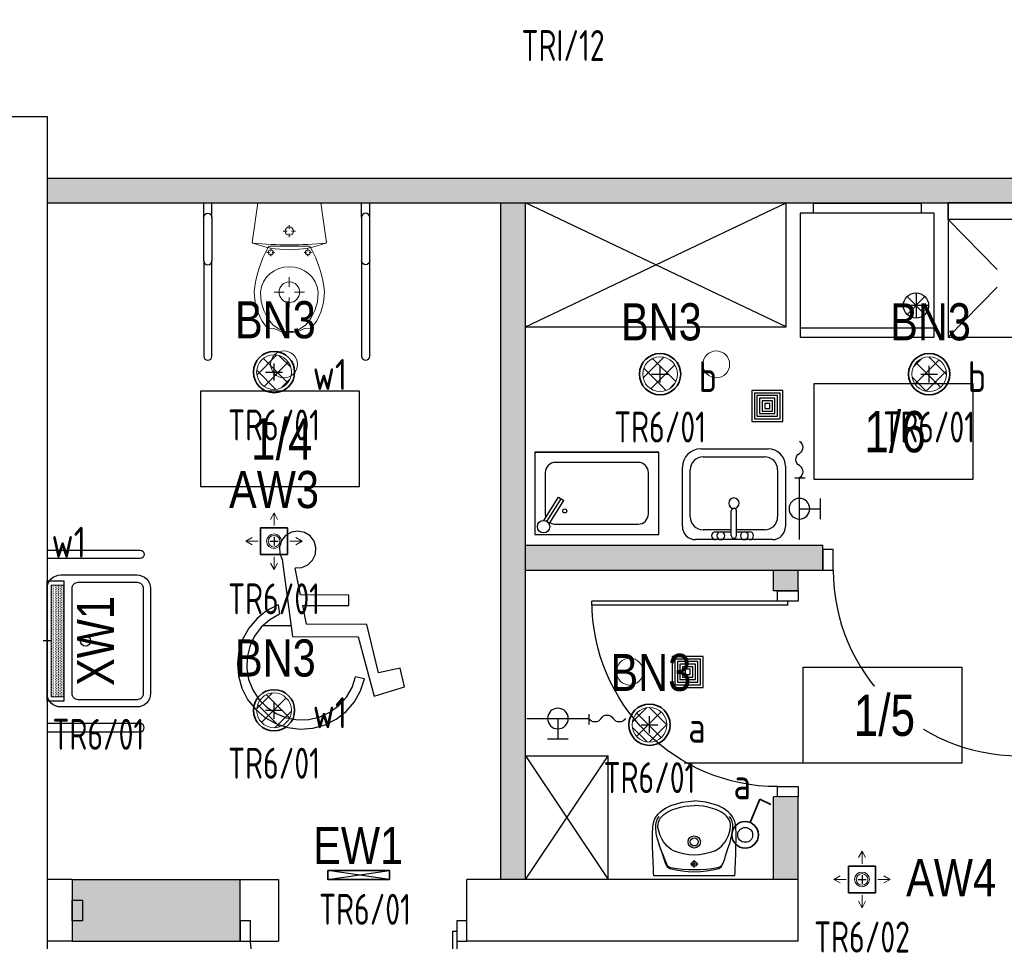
# Model space of a CAD drawing. Header units: millimetres. Extents: x -2994 to 13921, y -9859 to 2415.
# Tile 9 of 47: x -237 to 240, y -1223 to -776. Entities that reach past the tile are written whole.
import ezdxf
from ezdxf.enums import TextEntityAlignment as Align
from ezdxf.lldxf.tags import DXFTag

# ---------------------------------------------------------------- set-up
doc = ezdxf.new("R2010")
doc.units = ezdxf.units.MM
doc.linetypes.add('CENTER', pattern=[2, 1.25, -0.25, 0.25, -0.25])
doc.layers.get('DEFPOINTS').update_dxf_attribs({"color": 253, "true_color": 0x828282})
for name, color, linetype, true_color in [('15_LINIA_CIENKA', 7, 'Continuous', 0x5e5e5e), ('A_bloki', 7, 'Continuous', 0x5e5e5e), ('A_kreskowanie', 7, 'Continuous', 0x5e5e5e), ('A_opis_pom', 7, 'Continuous', 0x5e5e5e), ('A_sc_istn', 253, 'Continuous', 0x828282), ('A_sc_proj', 7, 'Continuous', 0x5e5e5e), ('A_stolarka', 7, 'Continuous', 0x5e5e5e), ('MUREK', 7, 'Continuous', 0x5e5e5e), ('W', 7, 'CENTER', 0x5e5e5e)]:
    doc.layers.add(name, color=color, linetype=linetype, true_color=true_color)
doc.layers.add('_HVAC', color=1, linetype='Continuous')
doc.layers.add('a_sc_nośna', color=7, linetype='Continuous', lineweight=100, true_color=0x5e5e5e)
doc.layers.add('bloki', color=7, linetype='Continuous', lineweight=13, true_color=0x5e5e5e)
for name, color, linetype, lineweight in [('IE_OŚW_numery_obwodów', 7, 'Continuous', 35), ('IE_OŚW_oprawy awaryjne', 104, 'Continuous', 35), ('IE_OŚW_oprawy podstawowe', 1, 'Continuous', 30), ('IE_OŚW_POD', 1, 'Continuous', 35), ('IE_OŚW_łączniki', 1, 'Continuous', 35), ('IE_OŚW_łączniki nr', 30, 'Continuous', 35), ('IE_OŚW_łączniki_numeracja', 30, 'Continuous', 25)]:
    doc.layers.add(name, color=color, linetype=linetype, lineweight=lineweight)
doc.styles.add('el', font='isocpeur.ttf', dxfattribs={"width": 0.8})
doc.styles.add('GENERATED_STYLE_1', font='arial.ttf')
doc.styles.add('Strzałki', font='ic-isocp.shx', dxfattribs={"width": 0.8})
tags = doc.linetypes.add('300118_49_XR_0034$0$300118_49_XR_0033$0$( Dashed )', pattern=[0.75, 0.5, -0.25]).pattern_tags.tags
tags[6:7] = [DXFTag(74, 4), DXFTag(75, 0), DXFTag(340, '0'), DXFTag(46, 1.0), DXFTag(50, 0.0), DXFTag(44, 0.0), DXFTag(45, 0.0)]
tags[4:5] = [DXFTag(74, 4), DXFTag(75, 0), DXFTag(340, '0'), DXFTag(46, 1.0), DXFTag(50, 0.0), DXFTag(44, 0.0), DXFTag(45, 0.0)]

# ---------------------------------------------------------------- blocks, each defined once
blk = doc.blocks.new('drzwiniepe')
at = {"layer": 'A_stolarka', "ltscale": 2}
for p, q in [((1098870.7, 962140.2), (1098870.7, 963140)), ((1098890.7, 962140.2), (1098890.7, 963140.2)), ((1098870.7, 962140.2), (1098890.7, 962140.2))]:
    blk.add_line(p, q, dxfattribs=at)
for points in [[(1097840.7, 962190.2), (1097890.7, 962190.2), (1097890.7, 962090.2), (1097840.7, 962090.2)], [(1098890.7, 962190.2), (1098940.7, 962190.2), (1098940.7, 962090.2), (1098890.7, 962090.2)]]:
    blk.add_lwpolyline(points, close=True, dxfattribs=at)
blk.add_arc((1098890.7, 962140.2), 1000, 90, 180, dxfattribs=at)
blk = doc.blocks.new('UMY2')
for points in [[(-25.5, 0), (25.5, 0, -0.414214), (32, -6.5), (32, -43.5, -0.414214), (25.5, -50), (-25.5, -50, -0.414214), (-32, -43.5), (-32, -6.5, -0.414214)], [(-25.5, -12), (25.5, -12, -0.414214), (28.5, -15), (28.5, -43.5, -0.414214), (25.5, -46.5), (-25.5, -46.5, -0.414214), (-28.5, -43.5), (-28.5, -15, -0.414214)]]:
    blk.add_lwpolyline(points, format="xyb", close=True)
blk.add_circle((0, -18.5), 2.5)
blk = doc.blocks.new('A$C39F57054')
at = {"layer": '15_LINIA_CIENKA', "color": 8, "lineweight": 25}
for p, q in [((21.78, 79.55), (19.47, 78.21)), ((24.42, 79.99), (21.78, 79.55)), ((27.04, 79.47), (24.42, 79.99)), ((17.79, 76.13), (16.95, 73.6)), ((19.47, 78.21), (17.79, 76.13)), ((29.31, 78.06), (27.04, 79.47)), ((30.93, 75.93), (29.31, 78.06)), ((31.69, 73.37), (30.93, 75.93)), ((16.95, 73.6), (17.06, 70.93)), ((31.5, 70.7), (31.69, 73.37)), ((17.06, 70.93), (18.1, 68.47)), ((18.1, 68.47), (22.27, 37.34)), ((28.47, 66.41), (30.38, 68.28)), ((30.38, 68.28), (31.5, 70.7)), ((25.53, 54.23), (23.33, 65.02)), ((23.35, 65.19), (26.02, 65.33)), ((26.02, 65.33), (28.47, 66.41)), ((45.01, 54.15), (25.53, 54.23)), ((45, 49.89), (45.01, 54.15)), ((11.91, 47.86), (7.93, 44.7)), ((16.44, 50.18), (11.91, 47.86)), ((16.44, 50.18), (16.95, 46.37)), ((27.96, 42.35), (26.4, 49.97)), ((26.4, 49.97), (45, 49.89)), ((7.93, 44.7), (4.64, 40.82)), ((13.02, 44.12), (9.62, 41.12)), ((16.95, 46.37), (13.02, 44.12)), ((4.64, 40.82), (2.16, 36.38)), ((9.62, 41.12), (6.9, 37.49)), ((52.21, 42.25), (27.96, 42.35)), ((57.02, 22.69), (52.21, 42.25)), ((2.16, 36.38), (0.59, 31.55)), ((6.9, 37.49), (4.97, 33.4)), ((22.27, 37.34), (48.72, 37.23)), ((48.72, 37.23), (55.24, 13.3)), ((4.97, 33.4), (3.91, 28.99)), ((0.59, 31.55), (0, 26.5)), ((3.91, 28.99), (3.76, 24.47)), ((0, 26.5), (0.4, 21.43)), ((3.76, 24.47), (4.53, 20)), ((65.68, 24.58), (57.02, 22.69)), ((67.54, 17.02), (65.68, 24.58)), ((0.4, 21.43), (1.78, 16.53)), ((4.53, 20), (6.19, 15.79)), ((46.3, 16.77), (47.74, 21.06)), ((51.37, 20.24), (47.74, 21.06)), ((49.76, 15.42), (51.37, 20.24)), ((1.78, 16.53), (4.08, 12)), ((44.01, 12.86), (46.3, 16.77)), ((55.24, 13.3), (67.54, 17.02)), ((4.08, 12), (7.23, 8)), ((6.19, 15.79), (8.66, 11.99)), ((8.66, 11.99), (11.85, 8.78)), ((40.98, 9.49), (44.01, 12.86)), ((47.25, 11), (49.76, 15.42)), ((7.23, 8), (11.09, 4.69)), ((11.85, 8.78), (15.62, 6.27)), ((37.34, 6.8), (40.98, 9.49)), ((43.92, 7.15), (47.25, 11)), ((11.09, 4.69), (15.52, 2.2)), ((15.62, 6.27), (19.83, 4.58)), ((19.83, 4.58), (24.28, 3.77)), ((28.81, 3.89), (33.22, 4.91)), ((33.22, 4.91), (37.34, 6.8)), ((35.37, 1.74), (39.91, 4.02)), ((39.91, 4.02), (43.92, 7.15)), ((15.52, 2.2), (20.35, 0.61)), ((20.35, 0.61), (25.4, 0)), ((24.28, 3.77), (28.81, 3.89)), ((25.4, 0), (30.47, 0.38)), ((30.47, 0.38), (35.37, 1.74))]:
    blk.add_line(p, q, dxfattribs=at)
at = {"layer": 'W', "color": 8, "linetype": 'Continuous', "ltscale": 4}
blk.add_line((21.69, 41.7), (10.28, 41.7), dxfattribs=at)
blk = doc.blocks.new('A$C799E3325')
at = {"layer": 'bloki', "ltscale": 0.5}
for p, q in [((-2.66, -19.14), (0, 0)), ((30.6, 0), (0, 0)), ((33.26, -19.14), (30.6, 0)), ((12.35, -13.64), (14.2, -13.64)), ((15.3, -12.54), (15.3, -10.69)), ((18.25, -13.64), (16.4, -13.64)), ((15.3, -14.74), (15.3, -16.59)), ((15.3, -21), (5.89, -21)), ((6.3, -23.32), (6.3, -22.18)), ((15.3, -21), (24.71, -21)), ((24.3, -23.32), (24.3, -22.18)), ((4.48, -24), (5.62, -24)), ((6.3, -24.68), (6.3, -25.82)), ((8.12, -24), (6.98, -24)), ((22.48, -24), (23.62, -24)), ((24.3, -24.68), (24.3, -25.82)), ((26.12, -24), (24.98, -24)), ((15.3, -35.97), (15.3, -40.71)), ((-1.7, -43.25), (-1.27, -48.2)), ((1.3, -43.25), (1.71, -47.86)), ((8.02, -43.25), (12.76, -43.25)), ((15.3, -50.53), (15.3, -45.79)), ((22.58, -43.25), (17.84, -43.25)), ((28.89, -47.86), (29.3, -43.25)), ((31.87, -48.2), (32.3, -43.25)), ((-1.27, -48.2), (-0.02, -52.9)), ((1.71, -47.86), (2.9, -52.2)), ((2.9, -52.2), (4.82, -56.02)), ((25.78, -56.02), (27.7, -52.2)), ((27.7, -52.2), (28.89, -47.86)), ((30.62, -52.9), (31.87, -48.2)), ((-0.02, -52.9), (2.01, -57.12)), ((2.01, -57.12), (4.7, -60.65)), ((4.82, -56.02), (7.35, -59.09)), ((23.25, -59.09), (25.78, -56.02)), ((25.9, -60.65), (28.59, -57.12)), ((28.59, -57.12), (30.62, -52.9)), ((4.7, -60.65), (7.93, -60.8)), ((7.35, -59.09), (10.34, -61.25)), ((7.93, -60.8), (11.52, -62.44)), ((10.34, -61.25), (13.61, -62.36)), ((16.99, -62.36), (20.27, -61.25)), ((19.08, -62.44), (22.68, -60.8)), ((20.27, -61.25), (23.25, -59.09)), ((22.68, -60.8), (25.9, -60.65)), ((11.52, -62.44), (15.3, -63)), ((13.61, -62.36), (16.99, -62.36)), ((15.3, -63), (19.08, -62.44))]:
    blk.add_line(p, q, dxfattribs=at)
for centre, radius, start, end in [((15.3, -13.64), 2.02, 0, 180), ((15.3, -13.64), 2.02, 180, 0), ((32.95, -19.12), 0.3, 275.7057, 6.2589), ((15.46, 29.35), 52.01, 249.8379, 269.8205), ((15.3, 157.52), 177.82, 264.2943, 270), ((53.99, -48.54), 55.94, 151.1085, 174.5701), ((5.89, -22), 1, 90, 151.1085), ((6.3, -24), 1.25, 0, 180), ((15.3, 157.52), 177.82, 270, 275.7057), ((15.14, 29.35), 52.01, 270.1795, 290.1621), ((24.3, -24), 1.25, 0, 180), ((24.71, -22), 1, 28.8915, 90), ((-23.39, -48.54), 55.94, 5.4299, 28.8915), ((32.96, -19.19), 0.3, 290.1621, 9.95), ((6.3, -24), 1.25, 180, 0), ((24.3, -24), 1.25, 180, 0), ((14.78, -44.53), 13.54, 87.8078, 174.564), ((15.82, -44.53), 13.54, 5.436, 92.1922), ((15.3, -43.25), 5, 0, 180), ((15.3, -43.25), 5, 180, 0)]:
    blk.add_arc(centre, radius, start, end, dxfattribs=at)
at = {"layer": 'bloki'}
for centre, start, end in [((-2.35, -19.12), 173.7411, 264.2943), ((-2.36, -19.19), 170.05, 249.8379)]:
    blk.add_arc(centre, 0.3, start, end, dxfattribs=at)
blk = doc.blocks.new('rsredg')
at = {"layer": 'A_bloki', "linetype": 'Continuous'}
for p, q in [((538293.7, -1273194.3), (538293, -1273211.6)), ((538687.2, -1273194.3), (538293.7, -1273194.3)), ((538687.2, -1273194.3), (538687.9, -1273211.6)), ((538292.4, -1273228.3), (538291, -1273264.3)), ((538293, -1273211.6), (538292.4, -1273228.3)), ((538352.4, -1273250.7), (538347, -1273265.7)), ((538359.7, -1273238.6), (538352.4, -1273250.7)), ((538472.5, -1273252.4), (538508.5, -1273252.4)), ((538490.5, -1273234.4), (538490.5, -1273270.4)), ((538621.3, -1273238.6), (538623.7, -1273242.5)), ((538623.7, -1273242.5), (538626.3, -1273247.6)), ((538626.3, -1273247.6), (538630.2, -1273256.2)), ((538630.2, -1273256.2), (538635.1, -1273269.4)), ((538687.9, -1273211.6), (538688.6, -1273228.3)), ((538688.6, -1273228.3), (538689.9, -1273264.3)), ((538289.8, -1273301.6), (538288.6, -1273337.6)), ((538291, -1273264.3), (538289.8, -1273301.6)), ((538334, -1273306), (538327.4, -1273326.2)), ((538340.8, -1273284.9), (538334, -1273306)), ((538347, -1273265.7), (538340.8, -1273284.9)), ((538635.1, -1273269.4), (538637.8, -1273277.6)), ((538637.8, -1273277.6), (538640.8, -1273286.7)), ((538640.8, -1273286.7), (538647.2, -1273306.8)), ((538689.9, -1273264.3), (538691.2, -1273301.6)), ((538691.2, -1273301.6), (538692.3, -1273337.6)), ((538288.6, -1273337.6), (538287.7, -1273370.3)), ((538321.6, -1273343.5), (538316.7, -1273358.6)), ((538327.4, -1273326.2), (538321.6, -1273343.5)), ((538349, -1273349.5), (538341.2, -1273359.9)), ((538358.4, -1273339.2), (538349, -1273349.5)), ((538368.7, -1273329.9), (538358.4, -1273339.2)), ((538379.2, -1273322.1), (538368.7, -1273329.9)), ((538389.2, -1273316.2), (538379.2, -1273322.1)), ((538591.9, -1273316.2), (538601.8, -1273322.1)), ((538601.8, -1273322.1), (538612.3, -1273329.9)), ((538612.3, -1273329.9), (538622.6, -1273339.2)), ((538622.6, -1273339.2), (538632, -1273349.5)), ((538632, -1273349.5), (538639.8, -1273359.9)), ((538647.2, -1273306.8), (538653.7, -1273326.5)), ((538653.7, -1273326.5), (538659.4, -1273343.6)), ((538659.4, -1273343.6), (538664.3, -1273358.7)), ((538692.3, -1273337.6), (538693.3, -1273370.3)), ((538287.7, -1273370.3), (538287.6, -1273400.5)), ((538287.6, -1273400.5), (538288.9, -1273429.6)), ((538306.5, -1273400.5), (538303.6, -1273429.4)), ((538312.6, -1273372.6), (538306.5, -1273400.5)), ((538316.7, -1273358.6), (538312.6, -1273372.6)), ((538325.4, -1273390.9), (538318.4, -1273411.6)), ((538334.9, -1273370.3), (538325.4, -1273390.9)), ((538341.2, -1273359.9), (538334.9, -1273370.3)), ((538639.8, -1273359.9), (538646.1, -1273370.3)), ((538646.1, -1273370.3), (538655.6, -1273390.9)), ((538655.6, -1273390.9), (538662.6, -1273411.6)), ((538664.3, -1273358.7), (538668.4, -1273372.6)), ((538668.4, -1273372.6), (538674.4, -1273400.5)), ((538674.4, -1273400.5), (538677.4, -1273429.4)), ((538693.4, -1273400.5), (538692, -1273429.6)), ((538693.3, -1273370.3), (538693.4, -1273400.5)), ((538288.9, -1273429.6), (538290.8, -1273443.9)), ((538290.8, -1273443.9), (538294.4, -1273458)), ((538303.6, -1273429.4), (538303.9, -1273443.9)), ((538303.9, -1273443.9), (538306.6, -1273457.9)), ((538315.9, -1273422.3), (538314.4, -1273433.4)), ((538314.4, -1273433.4), (538314.7, -1273444.5)), ((538314.7, -1273444.5), (538317.1, -1273455.5)), ((538318.4, -1273411.6), (538315.9, -1273422.3)), ((538662.6, -1273411.6), (538665.2, -1273422.3)), ((538666.3, -1273444.5), (538663.9, -1273455.5)), ((538665.2, -1273422.3), (538666.6, -1273433.4)), ((538666.6, -1273433.4), (538666.3, -1273444.5)), ((538677, -1273443.9), (538674.4, -1273457.9)), ((538677.4, -1273429.4), (538677, -1273443.9)), ((538690.1, -1273443.9), (538686.5, -1273458)), ((538692, -1273429.6), (538690.1, -1273443.9)), ((538294.4, -1273458), (538300, -1273471.5)), ((538300, -1273471.5), (538307.3, -1273484.1)), ((538306.6, -1273457.9), (538312.1, -1273470.9)), ((538307.3, -1273484.1), (538316.4, -1273495.5)), ((538312.1, -1273470.9), (538319.7, -1273483.2)), ((538316.4, -1273495.5), (538326.8, -1273505.8)), ((538317.1, -1273455.5), (538321.4, -1273465.8)), ((538321.4, -1273465.8), (538327.4, -1273475.3)), ((538327.4, -1273475.3), (538334.7, -1273483.9)), ((538334.7, -1273483.9), (538343.1, -1273491.5)), ((538343.1, -1273491.5), (538361.6, -1273504.3)), ((538638, -1273491.5), (538619.4, -1273504.3)), ((538646.3, -1273483.9), (538638, -1273491.5)), ((538653.7, -1273475.3), (538646.3, -1273483.9)), ((538659.7, -1273465.8), (538653.7, -1273475.3)), ((538664.6, -1273495.5), (538654.1, -1273505.8)), ((538663.9, -1273455.5), (538659.7, -1273465.8)), ((538668.8, -1273470.9), (538661.3, -1273483.2)), ((538673.6, -1273484.1), (538664.6, -1273495.5)), ((538674.4, -1273457.9), (538668.8, -1273470.9)), ((538681, -1273471.5), (538673.6, -1273484.1)), ((538686.5, -1273458), (538681, -1273471.5)), ((538326.8, -1273505.8), (538338.4, -1273514.8)), ((538338.4, -1273514.8), (538350.8, -1273522.7)), ((538350.8, -1273522.7), (538377, -1273535.1)), ((538361.6, -1273504.3), (538381.7, -1273514.1)), ((538377, -1273535.1), (538404.6, -1273544.4)), ((538381.7, -1273514.1), (538402.7, -1273521.7)), ((538402.7, -1273521.7), (538424.3, -1273527.7)), ((538404.6, -1273544.4), (538432.9, -1273551.3)), ((538424.3, -1273527.7), (538446.2, -1273532.2)), ((538446.2, -1273532.2), (538468.3, -1273534.8)), ((538468.3, -1273534.8), (538490.6, -1273535.8)), ((538512.7, -1273534.8), (538490.5, -1273535.8)), ((538534.9, -1273532.2), (538512.7, -1273534.8)), ((538556.8, -1273527.7), (538534.9, -1273532.2)), ((538576.3, -1273544.4), (538548.1, -1273551.3)), ((538578.3, -1273521.7), (538556.8, -1273527.7)), ((538603.9, -1273535.1), (538576.3, -1273544.4)), ((538599.3, -1273514.1), (538578.3, -1273521.7)), ((538619.4, -1273504.3), (538599.3, -1273514.1)), ((538630.2, -1273522.7), (538603.9, -1273535.1)), ((538642.5, -1273514.8), (538630.2, -1273522.7)), ((538654.1, -1273505.8), (538642.5, -1273514.8)), ((538432.9, -1273551.3), (538461.6, -1273555.8)), ((538461.6, -1273555.8), (538490.5, -1273557.9)), ((538519.4, -1273555.8), (538490.5, -1273557.9)), ((538548.1, -1273551.3), (538519.4, -1273555.8))]:
    blk.add_line(p, q, dxfattribs=at)
for centre, radius, start, end in [((539261.9, -1273654), 990.1, 155.4826, 163.5935), ((538381.3, -1273254.8), 27.1, 109.6829, 143.1102), ((538382.2, -1273260.1), 27.1, 100.5561, 141.3183), ((538490.5, -1273655.8), 442.6, 74.5003, 105.4997), ((538490.5, -1273844), 621, 79.4923, 100.5077), ((538490.5, -1273252.4), 12.2, 360, 180), ((538490.5, -1273252.4), 12.2, 180, 360), ((538598.8, -1273260.1), 27.1, 38.6817, 79.4439), ((538599.6, -1273254.8), 27.1, 36.8898, 70.3171), ((538490.5, -1273552.6), 257.2, 66.7884, 113.2116), ((538490.5, -1273358.8), 29.7, 360, 180), ((538490.5, -1273358.8), 19.4, 360, 180), ((538490.5, -1273358.8), 29.7, 180, 360), ((538490.5, -1273358.8), 19.4, 180, 360)]:
    blk.add_arc(centre, radius, start, end, dxfattribs=at)
blk = doc.blocks.new('jndf')
at = {"layer": 'A_stolarka', "ltscale": 2}
for p, q in [((6685.7, -1555593.7), (6685.7, -1556543.7)), ((6685.7, -1555593.7), (6705.7, -1555593.7)), ((6705.7, -1555593.7), (6705.7, -1556543.7))]:
    blk.add_line(p, q, dxfattribs=at)
for points in [[(5755.7, -1555643.7), (5805.7, -1555643.7), (5805.7, -1555543.7), (5755.7, -1555543.7)], [(6705.7, -1555643.7), (6755.7, -1555643.7), (6755.7, -1555543.7), (6705.7, -1555543.7)]]:
    blk.add_lwpolyline(points, close=True, dxfattribs=at)
blk.add_arc((6705.7, -1555643.7), 900, 180, 270, dxfattribs=at)
blk = doc.blocks.new('kran ze złączką 2d - kran ze złączką 2d-1891425-1 PIĘTRO')
at = {"layer": 'A_bloki'}
for p, q in [((0, 2.18), (0, -2.82)), ((29.99, 0.01), (0, 0)), ((14.99, 0), (15, -10)), ((10, -10), (20, -10))]:
    blk.add_line(p, q, dxfattribs=at)
blk.add_circle((14.99, 0), 5, dxfattribs=at)
for centre, start, end in [((-8.87, -1.79), 31.095, 148.905), ((-2.93, 1.79), 211.095, 328.905), ((-14.81, 1.79), 211.095, 328.905)]:
    blk.add_arc(centre, 3.47, start, end, dxfattribs=at)
blk = doc.blocks.new('Wpust podłogowy - DN 100-1891426-1 PIĘTRO')
at = {"layer": 'A_bloki'}
for p, q in [((7.5, 7.5), (-7.5, 7.5)), ((-7.5, 7.5), (-7.5, -7.5)), ((7.5, 7.5), (-7.5, 7.5)), ((-7.5, 7.5), (-7.5, -7.5)), ((6.25, 6.25), (-6.25, 6.25)), ((-6.25, 6.25), (-6.25, -6.25)), ((5, 5), (-5, 5)), ((-5, 5), (-5, -5)), ((5, -5), (5, 5)), ((6.25, -6.25), (6.25, 6.25)), ((7.5, -7.5), (7.5, 7.5)), ((7.5, -7.5), (7.5, 7.5)), ((3.75, 3.75), (-3.75, 3.75)), ((-3.75, 3.75), (-3.75, -3.75)), ((2.5, 2.5), (-2.5, 2.5)), ((-2.5, 2.5), (-2.5, -2.5)), ((1.25, 1.25), (-1.25, 1.25)), ((-1.25, 1.25), (-1.25, -1.25)), ((1.25, -1.25), (1.25, 1.25)), ((2.5, -2.5), (2.5, 2.5)), ((3.75, -3.75), (3.75, 3.75)), ((-3.75, -3.75), (3.75, -3.75)), ((-2.5, -2.5), (2.5, -2.5)), ((-1.25, -1.25), (1.25, -1.25)), ((-7.5, -7.5), (7.5, -7.5)), ((-7.5, -7.5), (7.5, -7.5)), ((-6.25, -6.25), (6.25, -6.25)), ((-5, -5), (5, -5))]:
    blk.add_line(p, q, dxfattribs=at)
blk = doc.blocks.new('zlew_ 1 komora_ gospodarczy_ 01 - 500 x 440mm-1748953-1 PIĘTRO')
at = {"layer": 'A_bloki'}
for p, q in [((-14.54, 25.99), (18.13, 25.99)), ((-14.54, 25.99), (18.13, 25.99)), ((-13.27, 22.18), (16.41, 22.18)), ((-23.43, -11.66), (-23.43, 17.1)), ((-23.43, -11.66), (-23.43, 17.1)), ((-19.62, -6.9), (-19.62, 15.83)), ((22.76, 15.83), (22.76, -6.9)), ((26.57, 17.55), (26.57, -11.66)), ((26.57, 17.55), (26.57, -11.66)), ((0.3, -16.07), (0.3, -4.04)), ((2.84, -16.07), (2.84, -4.04)), ((0.3, -13.25), (-13.27, -13.25)), ((-7.32, -14.2), (0.3, -14.2)), ((16.41, -13.25), (2.84, -13.25)), ((2.84, -14.2), (9.19, -14.2)), ((20.22, -18.01), (-17.08, -18.01)), ((20.22, -18.01), (-17.08, -18.01)), ((9.19, -18.01), (-7.32, -18.01))]:
    blk.add_line(p, q, dxfattribs=at)
for centre, radius, start, end in [((-14.54, 17.1), 8.89, 90, 180), ((-14.54, 17.1), 8.89, 90, 180), ((18.13, 17.55), 8.44, 0, 90), ((18.13, 17.55), 8.44, 360, 90), ((-13.27, 15.83), 6.35, 90, 180), ((16.41, 15.83), 6.35, 360, 90), ((1.57, -0.32), 2.54, 360, 180), ((1.57, -0.32), 2.54, 180, 0), ((1.57, -4.04), 1.27, 360, 180), ((-13.27, -6.9), 6.35, 180, 270), ((16.41, -6.9), 6.35, 270, 0), ((-17.08, -11.66), 6.35, 180, 270), ((-17.08, -11.66), 6.35, 180, 270), ((-7.32, -16.11), 1.91, 90, 270), ((-4.78, -16.11), 1.9, 360, 180), ((6.65, -16.11), 1.9, 0, 180), ((9.19, -16.11), 1.9, 270, 90), ((20.22, -11.66), 6.35, 270, 0), ((20.22, -11.66), 6.35, 270, 0), ((-4.78, -16.11), 1.9, 180, 0), ((1.57, -16.07), 1.27, 180, 0), ((6.65, -16.11), 1.9, 180, 0)]:
    blk.add_arc(centre, radius, start, end, dxfattribs=at)
blk = doc.blocks.new('A$C25567243')
at = {"layer": 'IE_OŚW_oprawy podstawowe', "lineweight": 5, "ltscale": 8}
h = blk.add_hatch(dxfattribs=at)
h.set_pattern_fill('ANSI37', color=256, scale=2, style=0)
h.paths.add_polyline_path([(-8.42, 0, 1), (8.42, 0, 1)])
at = {"layer": 'DEFPOINTS', "color": 251}
for p, q in [((0, 0), (0, 4.1)), ((-4.1, 0), (0, 0)), ((0, -4.1), (0, 0)), ((0, 0), (4.1, 0))]:
    blk.add_line(p, q, dxfattribs=at)
at = {"layer": 'IE_OŚW_POD', "ltscale": 5000}
blk.add_circle((0, 0), 10, dxfattribs=at)
at = {"layer": 'IE_OŚW_POD', "lineweight": 20, "ltscale": 5000}
blk.add_circle((0, 0), 8.42, dxfattribs=at)
at = {"layer": 'IE_OŚW_oprawy podstawowe', "style": 'GENERATED_STYLE_1', "width": 0.8}
blk.add_attdef('OZNA', text='', height=18, dxfattribs=at).set_placement((0.66, 10.98), align=Align.BOTTOM_CENTER)
blk = doc.blocks.new('A$C2E7F67DD')
at = {"layer": 'DEFPOINTS'}
for p, q in [((-2.05, 0), (0, 0)), ((0, 2.05), (0, 0)), ((0, 0), (0, -2.05)), ((0, 0), (2.05, 0))]:
    blk.add_line(p, q, dxfattribs=at)
at = {"layer": 'IE_OŚW_oprawy awaryjne', "lineweight": 15}
for p, q in [((-1.72, 10.58), (0, 13.7)), ((0, 7.64), (0, 13.7)), ((1.72, 10.58), (0, 13.7)), ((-10.57, 1.72), (-13.69, 0)), ((-7.64, 0), (-13.69, 0)), ((-10.57, -1.72), (-13.69, 0)), ((10.58, 1.72), (13.7, 0)), ((7.64, 0), (13.7, 0)), ((10.58, -1.72), (13.7, 0)), ((0, -7.64), (0, -13.69)), ((-1.72, -10.57), (0, -13.69)), ((1.72, -10.57), (0, -13.69))]:
    blk.add_line(p, q, dxfattribs=at)
at = {"layer": 'IE_OŚW_oprawy awaryjne'}
for p, q in [((-6.5, 6.5), (6.5, 6.5)), ((-6.5, -6.5), (-6.5, 6.5)), ((6.5, 6.5), (6.5, -6.5)), ((6.5, -6.5), (-6.5, -6.5))]:
    blk.add_line(p, q, dxfattribs=at)
at = {"layer": 'IE_OŚW_oprawy awaryjne', "lineweight": 18}
for radius in [3.57, 2.81]:
    blk.add_circle((0, 0), radius, dxfattribs=at)
at = {"layer": 'IE_OŚW_oprawy awaryjne', "style": 'GENERATED_STYLE_1', "width": 0.8}
blk.add_attdef('OZNA', text='', height=12, dxfattribs=at).set_placement((0, 10.67), align=Align.BOTTOM_CENTER)
blk = doc.blocks.new('A$C27F146DE')
at = {"layer": 'IE_OŚW_oprawy podstawowe', "lineweight": 5, "ltscale": 5}
h = blk.add_hatch(dxfattribs=at)
h.set_pattern_fill('DOTS', color=256, scale=0.5)
h.set_pattern_definition([(0, (-17046.9293, -12070.0093), (0.396875, 0.79375), [0, -0.79375])])
h.paths.add_polyline_path([(-27.1, 1.87), (27.1, 1.87), (27.1, 8), (-27.1, 8)])
at = {"layer": 'DEFPOINTS', "color": 251}
for p, q in [((-2.05, 0), (0, 0)), ((0, 2.05), (0, 0)), ((0, 0), (0, -2.05)), ((0, 0), (2.05, 0))]:
    blk.add_line(p, q, dxfattribs=at)
at = {"layer": 'IE_OŚW_oprawy podstawowe'}
blk.add_lwpolyline([(29.1, 8), (-29.1, 8), (-29.1, 0), (29.1, 0)], close=True, dxfattribs=at)
at = {"layer": 'IE_OŚW_oprawy podstawowe', "lineweight": 20}
blk.add_lwpolyline([(27.1, 8), (-27.1, 8), (-27.1, 1.87), (27.1, 1.87)], close=True, dxfattribs=at)
at = {"layer": 'IE_OŚW_oprawy podstawowe', "style": 'GENERATED_STYLE_1', "width": 0.8}
blk.add_attdef('OZNA', text='', height=18, dxfattribs=at).set_placement((0, 9), align=Align.BOTTOM_CENTER)
blk = doc.blocks.new('A$C4F9644C9')
at = {"layer": 'IE_OŚW_oprawy awaryjne', "lineweight": 25}
for p, q in [((15, -2.16), (-15, 2.16)), ((-15, -2.16), (15, 2.16))]:
    blk.add_line(p, q, dxfattribs=at)
at = {"layer": 'IE_OŚW_oprawy awaryjne'}
blk.add_lwpolyline([(-15, 2.16), (15, 2.16), (15, -2.16), (-15, -2.16)], close=True, dxfattribs=at)
at = {"layer": 'IE_OŚW_oprawy awaryjne', "style": 'GENERATED_STYLE_1', "width": 0.8}
blk.add_attdef('OZNA', text='', height=18, dxfattribs=at).set_placement((0, 3.16), align=Align.BOTTOM_CENTER)
blk = doc.blocks.new('A$C00EF74C4')
at = {"layer": '_HVAC', "color": 7, "lineweight": 9, "ltscale": 2}
for centre in [(-10835, -382.5), (-8740.1, -382.5), (-9159.1, -1872.3)]:
    blk.add_circle(centre, 65, dxfattribs=at)
blk = doc.blocks.new('E_łącznik_1-bieg_IP44')
at = {"layer": 'IE_OŚW_łączniki', "linetype": 'Continuous'}
for p, q in [((2.49, 5.98), (7.18, 17.34)), ((7.18, 17.34), (12.42, 14.68))]:
    blk.add_line(p, q, dxfattribs=at)
blk.add_circle((0, 0), 6.47, dxfattribs=at)
blk.add_circle((0, 0), 6.47, dxfattribs=at)
at = {"layer": 'IE_OŚW_łączniki', "linetype": 'Continuous', "lineweight": 25}
blk.add_circle((0, 0), 3.61, dxfattribs=at)
at = {"layer": 'IE_OŚW_łączniki_numeracja', "style": 'el', "width": 0.8}
for tag, p in [('3.ŚRODEK', (3.18, 22.34)), ('2.PRAWO', (9.47, -4.81))]:
    blk.add_attdef(tag, p, '', height=15, dxfattribs=at)
blk.add_attdef('1.LEWO', text='', height=15, dxfattribs=at).set_placement((-9.47, -4.81), align=Align.RIGHT)

msp = doc.modelspace()

# ---------------------------------------------------------------- hatches: boundary and pattern name
at = {"layer": 'A_kreskowanie', "ltscale": 2}
h = msp.add_hatch(color=256, dxfattribs=at)
h.dxf.hatch_style = 1
h.paths.add_polyline_path([(7.843, -865.1), (-4.157, -865.1), (-4.157, -1001.1), (7.843, -1001.1)])
h.paths.add_polyline_path([(152.04, -1033.1), (152.04, -1031.1), (7.843, -1031.1), (7.843, -1043.1), (152.04, -1043.1)])
h.paths.add_polyline_path([(140.04, -1043.1), (128.04, -1043.1), (128.04, -1053.1), (140.04, -1053.1)])
h.paths.add_polyline_path([(292.719, -1031.1), (252.04, -1031.1), (252.04, -1043.1), (292.719, -1043.1)])
h.paths.add_polyline_path([(280.719, -865.1), (268.719, -865.1), (268.719, -873.1), (268.719, -930.1), (268.719, -1031.1), (280.719, -1031.1)])
h.paths.add_polyline_path([(502.756, -865.1), (490.756, -865.1), (490.756, -1031.1), (410.931, -1031.1), (396.04, -1031.1), (396.04, -1043.1), (502.756, -1043.1)])
h.paths.add_polyline_path([(422.931, -1043.1), (410.931, -1043.1), (410.931, -1193.1), (422.931, -1193.1)])
h.paths.add_polyline_path([(140.04, -1153.546), (128.04, -1153.546), (128.04, -1193.1), (140.04, -1193.1)])
h.paths.add_polyline_path([(7.843, -1013.1), (-4.157, -1013.1), (-4.157, -1193.1), (7.843, -1193.1)])
h.paths.add_polyline_path([(-130.522, -1193.1), (-211.926, -1193.1), (-211.926, -1203.1), (-206.926, -1203.1), (-206.926, -1213.1, 0.0278424), (-206.368, -1223.1), (-130.522, -1223.1)])
h.paths.add_polyline_path([(-206.926, -1213.1), (-211.926, -1213.1), (-211.926, -1223.1), (-206.368, -1223.1, -0.0278424)], flags=17)
h.paths.add_polyline_path([(-206.926, -1203.1), (-211.926, -1203.1), (-211.926, -1213.1), (-206.926, -1213.1)], flags=17)
h.paths.add_polyline_path([(-223.96, -1505.1), (-263.96, -1505.1), (-263.96, -1605.1), (-223.96, -1605.1)])
h.paths.add_polyline_path([(-213.367, -1605.1), (-223.96, -1605.1), (-223.96, -1617.1), (-213.367, -1617.1)])
h.paths.add_polyline_path([(-204.46, -1605.1), (-213.367, -1605.1), (-213.367, -1617.1), (-204.46, -1617.1)])
h.paths.add_polyline_path([(85.04, -1605.1), (-64.46, -1605.1), (-64.46, -1617.1), (85.04, -1617.1)])
h.paths.add_polyline_path([(97.04, -1595.1), (85.04, -1595.1), (85.04, -1803.1), (97.04, -1803.1)])
h.paths.add_polyline_path([(399.04, -1363.1), (387.04, -1363.1), (97.04, -1363.1), (97.04, -1375.1), (387.04, -1375.1), (387.04, -1803.1), (399.04, -1803.1)])
h.paths.add_polyline_path([(1276.04, -853.1), (396.04, -853.1), (396.04, -865.1), (1276.04, -865.1)])
h.paths.add_polyline_path([(874.571, -865.1), (862.571, -865.1), (862.571, -1193.1), (874.571, -1193.1)])
h.paths.add_polyline_path([(1086.04, -865.1), (1074.04, -865.1), (1074.04, -1193.1), (1086.04, -1193.1)])
h.paths.add_polyline_path([(-432.96, -633.1), (-444.96, -633.1), (-444.96, -1053.1), (-432.96, -1053.1)])
h = msp.add_hatch(color=256, dxfattribs=at)
h.dxf.hatch_style = 1
h.paths.add_polyline_path([(192.04, -853.1), (-223.96, -853.1), (-223.96, -865.1), (85.04, -865.1), (192.04, -865.1)])
h.paths.add_polyline_path([(204.04, -853.1), (192.04, -853.1), (192.04, -865.1), (204.04, -865.1)])
h.paths.add_polyline_path([(384.04, -853.1), (204.04, -853.1), (204.04, -865.1), (247.04, -865.1), (268.719, -865.1), (384.04, -865.1)])
h.paths.add_polyline_path([(396.04, -853.1), (384.04, -853.1), (384.04, -865.1), (396.04, -865.1)])
h.paths.add_polyline_path([(7.843, -1001.1), (-4.157, -1001.1), (-4.157, -1013.1), (7.843, -1013.1)])

# ---------------------------------------------------------------- linework, layer by layer
msp.add_lwpolyline([(-211.926, -1213.1), (-211.926, -1203.1), (-206.926, -1203.1), (-206.926, -1213.1)], close=True)
at = {"layer": 'A_bloki', "linetype": 'Continuous'}
for p, q in [((7.843, -925.1), (134.155, -865.1)), ((134.155, -925.1), (7.843, -865.1)), ((134.155, -925.1), (134.155, -865.1)), ((236.508, -897.314), (212.719, -873.1)), ((212.719, -930.1), (236.508, -905.886)), ((7.843, -925.1), (134.155, -925.1)), ((72.422, -985.858), (12.422, -985.858)), ((12.422, -985.858), (12.422, -1025.828)), ((12.422, -985.858), (72.422, -985.858)), ((72.422, -1025.828), (72.422, -985.858)), ((62.422, -990.858), (22.422, -990.858)), ((17.422, -995.858), (17.422, -1015.828)), ((67.422, -1015.828), (67.422, -995.858)), ((16.731, -1019.046), (23.847, -1007.745)), ((18.215, -1019.506), (25.116, -1008.544)), ((19.27, -1020.645), (26.386, -1009.343)), ((23.847, -1007.745), (26.386, -1009.343)), ((22.422, -1020.828), (62.422, -1020.828)), ((12.422, -1025.828), (72.422, -1025.828)), ((7.843, -1133.1), (47.843, -1133.1)), ((7.843, -1133.1), (47.843, -1193.1)), ((7.843, -1193.1), (47.843, -1133.1)), ((47.843, -1193.1), (47.843, -1133.1))]:
    msp.add_line(p, q, dxfattribs=at)
at = {"layer": 'A_bloki'}
for p, q in [((192.804, -910.473), (201.448, -919.117)), ((201.448, -910.473), (192.804, -919.117)), ((197.126, -908.683), (197.126, -920.907)), ((203.238, -914.795), (191.014, -914.795)), ((206.001, -925.862), (141.001, -925.862))]:
    msp.add_line(p, q, dxfattribs=at)
for points in [[(-148.146, -872.1), (-148.146, -865.1)], [(-144.146, -872.1), (-144.146, -865.1)], [(-71.617, -872.1), (-71.617, -865.1)], [(-67.617, -872.1), (-67.617, -865.1)]]:
    msp.add_lwpolyline(points, dxfattribs=at)
for points in [[(147.363, -870.1), (147.363, -865.17), (199.639, -865.17), (199.639, -870.1)], [(141.001, -870.1), (141.001, -930.1), (206.001, -930.1), (206.001, -870.1)]]:
    msp.add_lwpolyline(points, close=True, dxfattribs=at)
at = {"layer": 'A_bloki', "linetype": 'Continuous'}
for points in [[(268.719, -930.1), (268.719, -865.1), (212.719, -865.1), (212.719, -930.1)], [(268.719, -865.1), (268.719, -873.1), (212.719, -873.1), (212.719, -865.1)]]:
    msp.add_lwpolyline(points, close=True, dxfattribs=at)
at = {"layer": 'A_bloki'}
for points in [[(-148.146, -893.1), (-148.146, -872.1, -1), (-144.146, -872.1), (-144.146, -893.1)], [(-67.617, -893.1), (-67.617, -872.1, 1), (-71.617, -872.1), (-71.617, -893.1)], [(-148.146, -893.1), (-148.146, -939.349, 1), (-144.146, -939.349), (-144.146, -893.1)], [(-148.146, -893.1), (-148.146, -893.1, 1), (-144.146, -893.1), (-144.146, -893.1)], [(-71.617, -893.1), (-71.617, -939.349, 1), (-67.617, -939.349), (-67.617, -893.1)], [(-67.617, -893.1), (-67.617, -893.1, -1), (-71.617, -893.1), (-71.617, -893.1)], [(-223.96, -1033.483), (-178.96, -1033.483, -1), (-178.96, -1037.483), (-223.96, -1037.483)], [(-223.96, -1121.483), (-178.96, -1121.483, 1), (-178.96, -1117.483), (-223.96, -1117.483)]]:
    msp.add_lwpolyline(points, format="xyb", dxfattribs=at)
msp.add_circle((197.126, -914.795), 6.112, dxfattribs=at)
at = {"layer": 'A_bloki', "linetype": 'Continuous'}
for centre, radius in [((26.854, -1014.407), 1), ((16.616, -1022.044), 3)]:
    msp.add_circle(centre, radius, dxfattribs=at)
for centre, start, end in [((22.422, -995.858), 90, 180), ((62.422, -995.858), 0, 90), ((22.422, -1015.828), 180, 199.46873), ((62.422, -1015.828), 270, 0), ((22.422, -1015.828), 236.64305, 270)]:
    msp.add_arc(centre, 5, start, end, dxfattribs=at)
at = {"layer": 'A_opis_pom', "ltscale": 2}
msp.add_line((142.507, -1136.656), (84.819, -1136.656), dxfattribs=at)
for points in [[(147.703, -952.613), (224.596, -952.613), (224.596, -999.155), (147.703, -999.155)], [(-149.606, -956.182), (-72.714, -956.182), (-72.714, -1002.724), (-149.606, -1002.724)], [(142.507, -1090.113), (219.399, -1090.113), (219.399, -1136.656), (142.507, -1136.656)]]:
    msp.add_lwpolyline(points, close=True, dxfattribs=at)
at = {"layer": 'A_sc_istn'}
for p, q in [((-130.522, -1193.1), (-111.926, -1193.1)), ((-130.522, -1223.1), (-111.926, -1223.1))]:
    msp.add_line(p, q, dxfattribs=at)
for points in [[(-223.96, -823.1), (-223.96, -1505.1)], [(-223.96, -865.1), (-223.96, -1193.1)], [(-211.926, -1193.1), (-223.96, -1193.1)], [(-211.926, -1193.1), (-211.926, -1223.1)], [(-111.926, -1193.1), (-111.926, -1223.1)], [(140.04, -1193.1), (-20.522, -1193.1)], [(-211.926, -1223.1), (-223.96, -1223.1)], [(140.04, -1223.1), (-20.522, -1223.1)]]:
    msp.add_lwpolyline(points, dxfattribs=at)
at = {"layer": 'A_sc_proj', "ltscale": 2}
for p, q in [((-263.96, -823.1), (-223.96, -823.1)), ((-223.96, -865.1), (42.04, -865.1)), ((-4.157, -1193.1), (-4.157, -865.1)), ((-4.157, -1193.1), (-4.157, -865.1)), ((7.843, -1193.1), (7.843, -865.1)), ((7.843, -1193.1), (7.843, -865.1)), ((85.04, -865.1), (247.04, -865.1)), ((7.843, -1031.1), (152.04, -1031.1)), ((7.843, -1043.1), (152.04, -1043.1)), ((128.04, -1053.1), (128.04, -1043.1)), ((128.04, -1053.1), (128.04, -1043.1)), ((140.04, -1053.1), (140.04, -1043.1)), ((140.04, -1053.1), (140.04, -1043.1)), ((128.04, -1193.1), (128.04, -1153.1)), ((128.04, -1193.1), (128.04, -1153.1)), ((140.04, -1193.1), (140.04, -1153.1)), ((140.04, -1193.1), (140.04, -1153.1)), ((-211.926, -1193.1), (-130.522, -1193.1)), ((-211.926, -1223.1), (-130.522, -1223.1))]:
    msp.add_line(p, q, dxfattribs=at)
at = {"layer": 'A_sc_proj', "ltscale": 16}
for p, q in [((152.04, -1043.1), (152.04, -1031.1)), ((140.04, -1053.1), (128.04, -1053.1)), ((140.04, -1153.1), (128.04, -1153.1)), ((-130.522, -1223.1), (-130.522, -1193.1)), ((-20.522, -1223.1), (-20.522, -1193.1)), ((140.04, -1223.1), (140.04, -1193.1))]:
    msp.add_line(p, q, dxfattribs=at)
at = {"layer": 'A_sc_proj', "ltscale": 2}
for points in [[(-223.96, -853.1), (1276.04, -853.1)], [(-223.96, -865.1), (1276.04, -865.1)], [(-223.96, -865.1), (85.04, -865.1)]]:
    msp.add_lwpolyline(points, dxfattribs=at)

# ---------------------------------------------------------------- block references
at = {"layer": 'A_bloki', "xscale": -1}
msp.add_blockref('A$C799E3325', (-91.344, -865.1), dxfattribs=at)
at = {"layer": 'A_bloki', "linetype": 'Continuous'}
for p, rotation in [((125.023, -963.507), 179.9999999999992), ((86.452, -1092.469), 89.99999999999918)]:
    msp.add_blockref('Wpust podłogowy - DN 100-1891426-1 PIĘTRO', p, dxfattribs=dict(at, rotation=rotation))
at = {"layer": 'A_bloki', "linetype": 'Continuous', "xscale": -1, "rotation": 90}
msp.add_blockref('kran ze złączką 2d - kran ze złączką 2d-1891425-1 PIĘTRO', (140.594, -998.355), dxfattribs=at)
at = {"layer": 'A_bloki', "linetype": 'Continuous'}
msp.add_blockref('zlew_ 1 komora_ gospodarczy_ 01 - 500 x 440mm-1748953-1 PIĘTRO', (107.294, -1010.34), dxfattribs=at)
at = {"layer": 'A_bloki', "rotation": 89.99999999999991}
msp.add_blockref('UMY2', (-223.96, -1077.483), dxfattribs=at)
at = {"layer": 'A_bloki', "linetype": 'Continuous', "xscale": -1}
msp.add_blockref('kran ze złączką 2d - kran ze złączką 2d-1891425-1 PIĘTRO', (38.54, -1115.077), dxfattribs=at)
at = {"layer": 'A_bloki', "xscale": -0.1, "yscale": 0.1, "zscale": 0.1, "rotation": 180}
msp.add_blockref('rsredg', (-53759.396, -128510.821), dxfattribs=at)
at = {"layer": 'a_sc_nośna', "xscale": -0.1, "yscale": 0.1, "zscale": 0.1, "rotation": 180}
msp.add_blockref('drzwiniepe', (-109914.597, 94995.916), dxfattribs=at)
at = {"layer": 'A_stolarka', "xscale": 0.1, "yscale": 0.1, "zscale": 0.1}
msp.add_blockref('jndf', (-423.533, 154521.275), dxfattribs=at)
at = {"layer": 'A_stolarka', "xscale": -0.1, "yscale": 0.1, "zscale": 0.1, "rotation": 270}
msp.add_blockref('jndf', (155694.415, -1728.673), dxfattribs=at)
at = {"layer": 'IE_OŚW_oprawy awaryjne'}
ref = msp.add_blockref('A$C2E7F67DD', (-114.06, -1029.1), dxfattribs=at)
ref.add_attrib('OZNA', 'AW3', dxfattribs={"height": 18, "style": 'GENERATED_STYLE_1', "width": 0.8}).set_placement((-114.06, -1018.428), align=Align.BOTTOM_CENTER)
at = {"layer": 'IE_OŚW_oprawy awaryjne', "ltscale": 3}
ref = msp.add_blockref('A$C4F9644C9', (-73.022, -1190.943), dxfattribs=at)
ref.add_attrib('OZNA', 'EW1', dxfattribs={"height": 18, "style": 'GENERATED_STYLE_1', "width": 0.8}).set_placement((-73.275, -1191.049), align=Align.BOTTOM_CENTER)
at = {"layer": 'IE_OŚW_oprawy awaryjne'}
ref = msp.add_blockref('A$C2E7F67DD', (170.955, -1193.1), dxfattribs=at)
ref.add_attrib('OZNA', 'AW4', dxfattribs={"height": 18, "style": 'GENERATED_STYLE_1', "width": 0.8}).set_placement((214.138, -1206.623), align=Align.BOTTOM_CENTER)
at = {"layer": 'IE_OŚW_oprawy podstawowe'}
for p in [(-114.06, -947.1), (73.062, -948.1), (203.5, -948.1), (-114.06, -1111.1), (67.941, -1118.1)]:
    msp.add_blockref('A$C25567243', p, dxfattribs=at).add_auto_attribs({'OZNA': 'BN3'})
ref = msp.add_blockref('A$C27F146DE', (-223.96, -1077.483), dxfattribs=dict(at, xscale=-1, rotation=270))
ref.add_attrib('OZNA', 'XW1', dxfattribs={"height": 18, "rotation": 90, "style": 'GENERATED_STYLE_1', "width": 0.8}).set_placement((-186.228, -1077.483), align=Align.BOTTOM_CENTER)
at = {"layer": 'IE_OŚW_łączniki'}
ref = msp.add_blockref('E_łącznik_1-bieg_IP44', (114.323, -1171.489), dxfattribs=at)
ref.add_attrib('2.PRAWO', 'a', (108.638, -1154.209), dxfattribs={"layer": 'IE_OŚW_łączniki_numeracja', "height": 15, "style": 'el', "width": 0.8})
at = {"layer": 'MUREK', "ltscale": 30, "xscale": 1.199999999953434, "yscale": 1.199999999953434, "zscale": 1.199999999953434}
msp.add_blockref('A$C39F57054', (-131.79, -1120.172), dxfattribs=at)

# ---------------------------------------------------------------- texts
at = {"layer": 'IE_OŚW_numery_obwodów', "color": 7, "lineweight": 25, "style": 'el', "width": 0.7}
for s, p in [('TRI/12', (26.04, -788.717)), ('TR6/01', (73.062, -973.717)), ('TR6/01', (-114.06, -1057.011)), ('TR6/01', (-199.224, -1122.713)), ('TR6/01', (-114.06, -1136.717)), ('TR6/01', (67.941, -1143.717)), ('TR6/01', (-69.962, -1207.542)), ('TR6/02', (170.955, -1221.011))]:
    msp.add_text(s, height=15, dxfattribs=at).set_placement(p, align=Align.MIDDLE)
at = {"layer": 'IE_OŚW_łączniki nr', "lineweight": 25, "style": 'el', "width": 0.8}
for s, p in [('w1', (-95.308, -955.78)), ('b', (91.814, -956.78)), ('b', (222.252, -956.78)), ('w1', (-221.939, -1037.081)), ('w1', (-95.308, -1119.78)), ('a', (86.693, -1126.78))]:
    msp.add_text(s, height=15, dxfattribs=at).set_placement(p)

# ---------------------------------------------------------------- next in the draw order: texts
at = {"layer": 'A_opis_pom', "char_height": 20, "attachment_point": 5, "style": 'Strzałki', "bg_fill": 3, "box_fill_scale": 1.2, "bg_fill_color": 256, "bg_fill_transparency": 10554628}
for s, insert in [('1/6', (187.002, -976.13)), ('1/4', (-110.308, -979.699)), ('1/5', (181.805, -1113.63))]:
    msp.add_mtext(s, dxfattribs=dict(at, insert=insert))

# ---------------------------------------------------------------- next in the draw order: block references
at = {"layer": 'IE_OŚW_oprawy podstawowe', "linetype": '300118_49_XR_0034$0$300118_49_XR_0033$0$( Dashed )', "xscale": 0.1, "yscale": 0.1, "zscale": 0.1}
msp.add_blockref('A$C00EF74C4', (974.306, -905.1), dxfattribs=at)

# ---------------------------------------------------------------- next in the draw order: texts
at = {"layer": 'IE_OŚW_numery_obwodów', "color": 7, "lineweight": 25, "style": 'el', "width": 0.7}
for p in [(-114.06, -972.717), (203.5, -973.717)]:
    msp.add_text('TR6/01', height=15, dxfattribs=at).set_placement(p, align=Align.MIDDLE)

doc.saveas('drawing.dxf')
